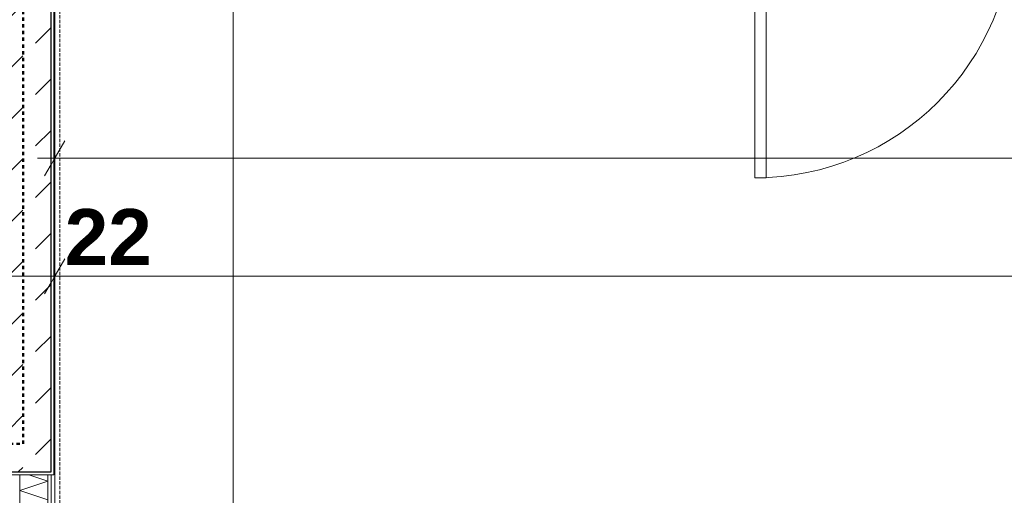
# Model space of a CAD drawing. Extents: x -7314 to 11761, y 144 to 9383.
# Tile 115 of 193: x 2415 to 2766, y 8133 to 8303. Entities that reach past the tile are written whole.
import ezdxf
from ezdxf.xclip import XClip

# ---------------------------------------------------------------- set-up
doc = ezdxf.new("R2010")
doc.units = 0
doc.header["$MEASUREMENT"] = 0
doc.header["$XCLIPFRAME"] = 0
for name, pattern in [('Krawędzie ukryte', [68, 48, -20]), ('Przerywana', [96, 48, -48]), ('Wipeout_Contour', [20000, 0, -20000])]:
    doc.linetypes.add(name, pattern=pattern)
for name, color, linetype in [('FORMA - Arch 01 - 220-A Ściany', 7, 'Continuous'), ('FORMA - Arch 01 - 410-K Osie', 7, 'Continuous'), ('FORMA - Arch 04 - Wymiary ogólne', 7, 'Continuous')]:
    doc.layers.add(name, color=color, linetype=linetype)
doc.styles.add('STYL_AUTOMATYCZNY_9', font='arial.ttf')
pattern_1 = [(0, (4185.3, -5972.398), (0, 7.5), [0, -7.5])]
pattern_2 = [(0, (4185.3, -5972.398), (0, 17.320508), [0, -10]), (0, (4190.3, -5963.738), (0, 17.320508), [0, -10])]
pattern_3 = [(45, (4185.3, -5972.398), (-18.384776, 18.384776), [19.5, -6.5]), (45, (4185.3, -5954.013), (-18.384776, 18.384776), [19.5, -6.5])]

# ---------------------------------------------------------------- blocks, each defined once
blk = doc.blocks.new('*X86')
at = {"layer": 'FORMA - Arch 01 - 220-A Ściany', "color": 7, "linetype": 'Continuous', "lineweight": 5, "ltscale": 0.025}
for p, q in [((2414.71, 8300.94), (2424.71, 8304.27)), ((2424.71, 8297.6), (2414.71, 8300.94)), ((2414.71, 8294.27), (2424.71, 8297.6)), ((2424.71, 8290.94), (2414.71, 8294.27)), ((2414.71, 8287.6), (2424.71, 8290.94)), ((2424.71, 8284.27), (2414.71, 8287.6)), ((2414.71, 8280.94), (2424.71, 8284.27)), ((2424.71, 8277.6), (2414.71, 8280.94)), ((2414.71, 8274.27), (2424.71, 8277.6)), ((2424.71, 8270.94), (2414.71, 8274.27)), ((2414.71, 8267.6), (2424.71, 8270.94)), ((2424.71, 8264.27), (2414.71, 8267.6)), ((2414.71, 8260.94), (2424.71, 8264.27)), ((2424.71, 8257.6), (2414.71, 8260.94)), ((2414.71, 8254.27), (2424.71, 8257.6)), ((2424.71, 8250.94), (2414.71, 8254.27)), ((2414.71, 8247.6), (2424.71, 8250.94)), ((2424.71, 8244.27), (2414.71, 8247.6)), ((2414.71, 8240.94), (2424.71, 8244.27)), ((2424.71, 8237.6), (2414.71, 8240.94)), ((2414.71, 8234.27), (2424.71, 8237.6)), ((2424.71, 8230.94), (2414.71, 8234.27)), ((2414.71, 8227.6), (2424.71, 8230.94)), ((2424.71, 8224.27), (2414.71, 8227.6)), ((2414.71, 8220.94), (2424.71, 8224.27)), ((2424.71, 8217.6), (2414.71, 8220.94)), ((2414.71, 8214.27), (2424.71, 8217.6)), ((2424.71, 8210.94), (2414.71, 8214.27)), ((2414.71, 8207.6), (2424.71, 8210.94)), ((2424.71, 8204.27), (2414.71, 8207.6)), ((2414.71, 8200.94), (2424.71, 8204.27)), ((2424.71, 8197.6), (2414.71, 8200.94)), ((2414.71, 8194.27), (2424.71, 8197.6)), ((2424.71, 8190.94), (2414.71, 8194.27)), ((2414.71, 8187.6), (2424.71, 8190.94)), ((2424.71, 8184.27), (2414.71, 8187.6)), ((2414.71, 8180.94), (2424.71, 8184.27)), ((2424.71, 8177.6), (2414.71, 8180.94)), ((2414.71, 8174.27), (2424.71, 8177.6)), ((2424.71, 8170.94), (2414.71, 8174.27)), ((2414.71, 8167.6), (2424.71, 8170.94)), ((2424.71, 8164.27), (2414.71, 8167.6)), ((2414.71, 8160.94), (2424.71, 8164.27)), ((2424.71, 8157.6), (2414.71, 8160.94)), ((2414.71, 8154.27), (2424.71, 8157.6)), ((2424.71, 8150.94), (2414.71, 8154.27)), ((2414.71, 8147.6), (2424.71, 8150.94)), ((2424.71, 8144.27), (2414.71, 8147.6)), ((2414.71, 8140.94), (2424.71, 8144.27)), ((2424.71, 8137.6), (2414.71, 8140.94)), ((2414.71, 8134.27), (2424.71, 8137.6)), ((2424.71, 8130.94), (2414.71, 8134.27))]:
    blk.add_line(p, q, dxfattribs=at)
blk = doc.blocks.new('Rysunek_1_1', base_point=(4185.3, -5972.4))
at = {"layer": 'FORMA - Arch 01 - 220-A Ściany', "color": 7, "linetype": 'Continuous', "lineweight": 13, "ltscale": 0.025}
blk.add_arc((2677.35, 8338.4), 92.4, 270, 0, dxfattribs=at)
at = {"layer": 'FORMA - Arch 01 - 410-K Osie', "color": 7, "linetype": 'Krawędzie ukryte', "lineweight": 13, "ltscale": 0.025}
blk.add_line((2429.04, 5890.7), (2429.04, 8978.35), dxfattribs=at)
at = {"layer": 'FORMA - Arch 04 - Wymiary ogólne', "color": 154, "linetype": 'Continuous', "lineweight": 13, "ltscale": 0.025}
blk.add_line((2491, 6001.9), (2491, 8335.9), dxfattribs=at)
at = {"layer": 'FORMA - Arch 04 - Wymiary ogólne', "color": 154, "linetype": 'Continuous', "lineweight": 13, "insert": (2430.82, 8214.86), "char_height": 20, "width": 30.509, "attachment_point": 7, "style": 'STYL_AUTOMATYCZNY_9'}
blk.add_mtext('\\A1;{\\pql;\\fArial|b1|i0|c238|p0;\\W1.000000;22}', dxfattribs=at)
at = {"color": 254, "linetype": 'Wipeout_Contour', "lineweight": 0, "ltscale": 33713.706676}
blk.add_wipeout([(2425.96, 8335.9), (2425.96, 7806.41), (2427.21, 7806.61), (2427.21, 8335.9)], dxfattribs=at).dxf.layer = 'FORMA - Arch 01 - 220-A Ściany'
at = {"layer": 'FORMA - Arch 01 - 220-A Ściany', "linetype": 'Continuous', "lineweight": 5}
h = blk.add_hatch(dxfattribs=at)
h.set_pattern_fill('Gips_0001', style=0, pattern_type=2)
h.set_pattern_definition(pattern_1)
h.paths.add_polyline_path([(2425.96, 8335.9), (2425.96, 7806.41), (2427.21, 7806.61), (2427.21, 8335.9)])
at = {"color": 254, "linetype": 'Wipeout_Contour', "lineweight": 0, "ltscale": 34857.338731}
blk.add_wipeout([(2677.35, 8246), (2681.35, 8246), (2681.35, 8338.4), (2677.35, 8338.4)], dxfattribs=at).dxf.layer = 'FORMA - Arch 01 - 220-A Ściany'
at = {"layer": 'FORMA - Arch 01 - 220-A Ściany', "color": 7, "linetype": 'Continuous', "lineweight": 13, "ltscale": 0.025}
for p, q in [((2677.35, 8246), (2677.35, 8338.4)), ((2681.35, 8338.4), (2681.35, 8246)), ((2681.35, 8246), (2677.35, 8246))]:
    blk.add_line(p, q, dxfattribs=at)
at = {"color": 254, "linetype": 'Wipeout_Contour', "lineweight": 0, "ltscale": 33714.288493}
blk.add_wipeout([(2424.71, 8337.15), (2424.71, 7806.21), (2425.96, 7806.41), (2425.96, 8337.15)], dxfattribs=at).dxf.layer = 'FORMA - Arch 01 - 220-A Ściany'
at = {"layer": 'FORMA - Arch 01 - 220-A Ściany', "linetype": 'Continuous', "lineweight": 5}
h = blk.add_hatch(dxfattribs=at)
h.set_pattern_fill('Gips_0001', style=0, pattern_type=2)
h.set_pattern_definition(pattern_1)
h.paths.add_polyline_path([(2424.71, 8337.15), (2424.71, 7806.21), (2425.96, 7806.41), (2425.96, 8337.15)])
at = {"layer": 'FORMA - Arch 01 - 220-A Ściany', "color": 7, "linetype": 'Continuous', "lineweight": 15, "ltscale": 0.025, "flags": 128}
blk.add_lwpolyline([(2427.21, 7806.61), (2427.21, 8335.9)], dxfattribs=at)
at = {"color": 254, "linetype": 'Wipeout_Contour', "lineweight": 0, "ltscale": 50045.834725}
blk.add_wipeout([(2414.71, 8338.4), (2414.71, 7800.5), (2417.28, 7803.08), (2422.86, 7805.92), (2424.71, 7806.21), (2424.71, 8338.4)], dxfattribs=at).dxf.layer = 'FORMA - Arch 01 - 220-A Ściany'
at = {"layer": 'FORMA - Arch 01 - 220-A Ściany', "color": 7, "linetype": 'Continuous', "lineweight": 13, "ltscale": 0.025}
for p, q in [((2414.71, 8338.4), (2414.71, 7800.5)), ((2424.71, 7806.21), (2424.71, 8338.4)), ((2425.96, 7806.41), (2425.96, 8337.15))]:
    blk.add_line(p, q, dxfattribs=at)
at = {"color": 7, "linetype": 'Continuous', "lineweight": 13, "ltscale": 0.025}
blk.add_blockref('*X86', (0, 0), dxfattribs=at)
at = {"color": 254, "linetype": 'Wipeout_Contour', "lineweight": 0, "ltscale": 25483.951424}
blk.add_wipeout([(2426.94, 8140.9), (2425.94, 8140.9), (2426.94, 8139.9)], dxfattribs=at).dxf.layer = 'FORMA - Arch 01 - 220-A Ściany'
at = {"layer": 'FORMA - Arch 01 - 220-A Ściany', "linetype": 'Continuous', "lineweight": 5}
h = blk.add_hatch(dxfattribs=at)
h.set_pattern_fill('Tynk_0001', style=0, pattern_type=2)
h.set_pattern_definition(pattern_2)
h.paths.add_polyline_path([(2426.94, 8140.9), (2425.94, 8140.9), (2426.94, 8139.9)])
at = {"color": 254, "linetype": 'Wipeout_Contour', "lineweight": 0, "ltscale": 25517.000051}
blk.add_wipeout([(2425.94, 8160.9), (2405.94, 8160.9), (2425.94, 8140.9)], dxfattribs=at).dxf.layer = 'FORMA - Arch 01 - 220-A Ściany'
at = {"layer": 'FORMA - Arch 01 - 220-A Ściany', "linetype": 'Continuous', "lineweight": 5}
h = blk.add_hatch(dxfattribs=at)
h.set_pattern_fill('Beton_0001', style=0, pattern_type=2)
h.set_pattern_definition(pattern_3)
h.paths.add_polyline_path([(2425.94, 8160.9), (2405.94, 8160.9), (2425.94, 8140.9)])
at = {"color": 254, "linetype": 'Wipeout_Contour', "lineweight": 0, "ltscale": 25482.034758}
blk.add_wipeout([(2425.94, 8140.9), (2425.94, 8139.9), (2426.94, 8139.9)], dxfattribs=at).dxf.layer = 'FORMA - Arch 01 - 220-A Ściany'
at = {"layer": 'FORMA - Arch 01 - 220-A Ściany', "linetype": 'Continuous', "lineweight": 5}
h = blk.add_hatch(dxfattribs=at)
h.set_pattern_fill('Tynk_0001', style=0, pattern_type=2)
h.set_pattern_definition(pattern_2)
h.paths.add_polyline_path([(2425.94, 8140.9), (2425.94, 8139.9), (2426.94, 8139.9)])
at = {"color": 254, "linetype": 'Wipeout_Contour', "lineweight": 0, "ltscale": 33769.677978}
blk.add_wipeout([(2425.94, 8140.9), (2033.98, 8140.9), (2033.98, 8139.9), (2425.94, 8139.9)], dxfattribs=at).dxf.layer = 'FORMA - Arch 01 - 220-A Ściany'
at = {"layer": 'FORMA - Arch 01 - 220-A Ściany', "linetype": 'Continuous', "lineweight": 5}
h = blk.add_hatch(dxfattribs=at)
h.set_pattern_fill('Tynk_0001', style=0, pattern_type=2)
h.set_pattern_definition(pattern_2)
h.paths.add_polyline_path([(2425.94, 8140.9), (2033.98, 8140.9), (2033.98, 8139.9), (2425.94, 8139.9)])
at = {"color": 254, "linetype": 'Wipeout_Contour', "lineweight": 0, "ltscale": 25491.466439}
blk.add_wipeout([(2405.94, 8160.9), (2405.94, 8140.9), (2425.94, 8140.9)], dxfattribs=at).dxf.layer = 'FORMA - Arch 01 - 220-A Ściany'
at = {"layer": 'FORMA - Arch 01 - 220-A Ściany', "linetype": 'Continuous', "lineweight": 5}
h = blk.add_hatch(dxfattribs=at)
h.set_pattern_fill('Beton_0001', style=0, pattern_type=2)
h.set_pattern_definition(pattern_3)
h.paths.add_polyline_path([(2405.94, 8160.9), (2405.94, 8140.9), (2425.94, 8140.9)])
at = {"layer": 'FORMA - Arch 01 - 220-A Ściany', "color": 7, "linetype": 'Continuous', "lineweight": 25, "ltscale": 0.025}
for p, q in [((2425.94, 8140.9), (2425.94, 8160.9)), ((2405.94, 8140.9), (2425.94, 8140.9))]:
    blk.add_line(p, q, dxfattribs=at)
at = {"layer": 'FORMA - Arch 01 - 220-A Ściany', "color": 7, "linetype": 'Continuous', "lineweight": 13, "ltscale": 0.025, "flags": 128}
for points in [[(2033.98, 8139.9), (2426.94, 8139.9)], [(2426.94, 8139.9), (2426.94, 8140.9)]]:
    blk.add_lwpolyline(points, dxfattribs=at)
at = {"color": 254, "linetype": 'Wipeout_Contour', "lineweight": 0, "ltscale": 35086.220211}
blk.add_wipeout([(2425.94, 8140.9), (2426.94, 8140.9), (2426.94, 8716.9), (2425.94, 8716.9)], dxfattribs=at).dxf.layer = 'FORMA - Arch 01 - 220-A Ściany'
at = {"layer": 'FORMA - Arch 01 - 220-A Ściany', "linetype": 'Continuous', "lineweight": 5}
h = blk.add_hatch(dxfattribs=at)
h.set_pattern_fill('Tynk_0001', style=0, pattern_type=2)
h.set_pattern_definition(pattern_2)
h.paths.add_polyline_path([(2425.94, 8140.9), (2426.94, 8140.9), (2426.94, 8716.9), (2425.94, 8716.9)])
at = {"color": 254, "linetype": 'Wipeout_Contour', "lineweight": 0, "ltscale": 53240.548539}
blk.add_wipeout([(2405.94, 8160.9), (2425.94, 8160.9), (2425.94, 8716.9), (2414.04, 8716.9), (2414.04, 8735.9), (2405.94, 8735.9)], dxfattribs=at).dxf.layer = 'FORMA - Arch 01 - 220-A Ściany'
at = {"layer": 'FORMA - Arch 01 - 220-A Ściany', "linetype": 'Continuous', "lineweight": 5}
h = blk.add_hatch(dxfattribs=at)
h.set_pattern_fill('Beton_0001', style=0, pattern_type=2)
h.set_pattern_definition(pattern_3)
h.paths.add_polyline_path([(2405.94, 8160.9), (2425.94, 8160.9), (2425.94, 8716.9), (2414.04, 8716.9), (2414.04, 8735.9), (2405.94, 8735.9)])
at = {"color": 1, "linetype": 'Przerywana', "lineweight": 50, "ltscale": 0.025, "flags": 128}
blk.add_lwpolyline([(2043.98, 8150.9), (2415.94, 8150.9), (2415.94, 8745.9), (2043.98, 8745.9)], close=True, dxfattribs=at)
at = {"layer": 'FORMA - Arch 01 - 220-A Ściany', "color": 7, "linetype": 'Continuous', "lineweight": 25, "ltscale": 0.025}
for p, q in [((2425.94, 8160.9), (2425.94, 8716.9)), ((2425.94, 8140.9), (2425.94, 8160.9))]:
    blk.add_line(p, q, dxfattribs=at)
at = {"layer": 'FORMA - Arch 01 - 220-A Ściany', "color": 7, "linetype": 'Continuous', "lineweight": 13, "ltscale": 0.025, "flags": 128}
blk.add_lwpolyline([(2426.94, 8140.9), (2426.94, 8716.9)], dxfattribs=at)
at = {"layer": 'FORMA - Arch 04 - Wymiary ogólne', "color": 154, "linetype": 'Continuous', "lineweight": 13, "ltscale": 0.025}
for p, q in [((2427.21, 8262.42), (2427.21, 8243.67)), ((2430.82, 8259.29), (2423.6, 8246.79)), ((2427.21, 8253.04), (2421.1, 8253.04)), ((3209.71, 8253.04), (2427.21, 8253.04)), ((2427.21, 8220.24), (2427.21, 8201.49)), ((2423.6, 8204.61), (2430.82, 8217.11)), ((2427.21, 8210.86), (2404.94, 8210.86)), ((4190.62, 8210.86), (2427.21, 8210.86))]:
    blk.add_line(p, q, dxfattribs=at)

msp = doc.modelspace()

# ---------------------------------------------------------------- block references
at = {"lineweight": 20}
ref = msp.add_blockref('Rysunek_1_1', (4185.29965, -5972.39804), dxfattribs=at)
XClip(ref).set_block_clipping_path([(254.0251470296, 246.5573808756), (9689.7973583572, 9358.9497337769)])

doc.saveas('drawing.dxf')
